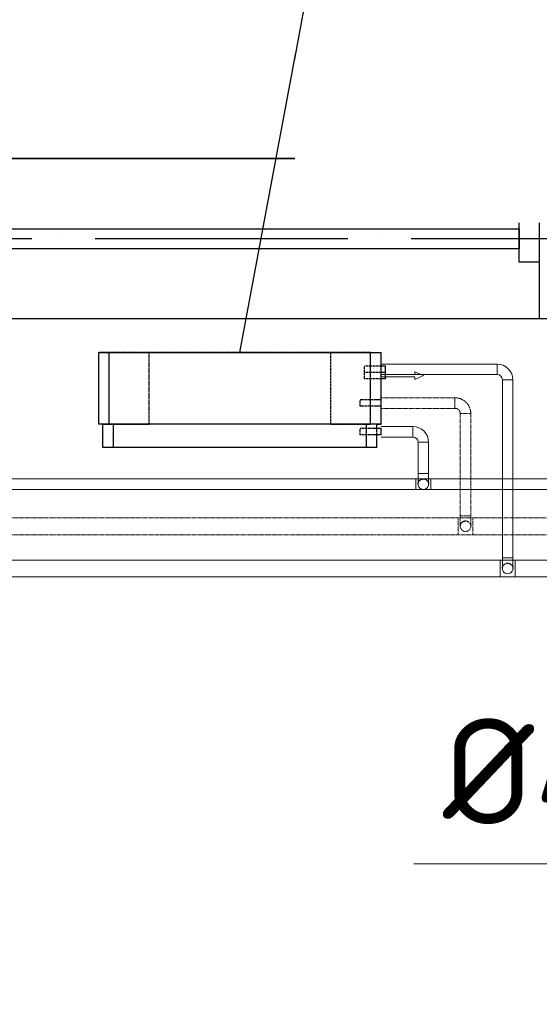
# Model space of a CAD drawing. Header units: millimetres. Extents: x 9824119 to 13672909, y -72394 to 462135.
# Tile 41 of 256: x 10093817 to 10095049, y 23092 to 25426. Entities that reach past the tile are written whole.
import ezdxf
from ezdxf import colors
from ezdxf.entities.mleader import LeaderData, LeaderLine
from ezdxf.math import Vec2, Vec3

# ---------------------------------------------------------------- set-up
doc = ezdxf.new("R2010")
doc.units = ezdxf.units.MM
for name, pattern in [('ACAD_ISO04W100', [30, 24, -3, 0, -3]), ('Hidden', [3, 2, -1]), ('UnderFloor', [7.5, 6, -1.5])]:
    doc.linetypes.add(name, pattern=pattern)
for name, color, linetype in [('1', 7, 'Continuous'), ('MAGI_GENERAL', 7, 'Continuous'), ('PIPE-H1', 7, 'Continuous'), ('PIPE-H1-COMPONENT-', 7, 'Continuous'), ('PIPE-H1-TEXT', 7, 'Continuous')]:
    doc.layers.add(name, color=color, linetype=linetype)
doc.layers.add('Оси', color=1, linetype='ACAD_ISO04W100', lineweight=0)
doc.styles.add('ICOCPEUR', font='isocpeur.ttf')
doc.styles.add('ISO_1.0', font='isocpeur.ttf')
doc.styles.add('ISOCPEUR', font='isocpeui.ttf')
doc.styles.add('СПДС', font='isocpeur.ttf')

# ---------------------------------------------------------------- blocks, each defined once
blk = doc.blocks.new('A$C20AA0F24')
at = {"color": 5}
for points in [[(-1878, 241.4), (-458, 241.4), (-458, 621.4), (-1878, 621.4)], [(-1830.5, 375.9), (-1830.5, 486.9), (-1878, 486.9), (-1878, 375.9)], [(-458, 375.9), (-458, 486.9), (-505.5, 486.9), (-505.5, 375.9)], [(-505.5, 407.7), (-505.5, 455.2), (-1830.5, 455.2), (-1830.5, 407.7)]]:
    blk.add_lwpolyline(points, close=True, dxfattribs=at)
blk = doc.blocks.new('вамавммммммм')
at = {"color": 253, "lineweight": 25}
blk.add_line((1609828.4, 1429207.9), (1574438.4, 1429207.9), dxfattribs=at)
blk.add_lwpolyline([(1582418.4, 1428827.9), (1581028.4, 1428827.9), (1581028.4, 1429207.9), (1582418.4, 1429207.9)], close=True, dxfattribs=at)
at = {"layer": 'Оси', "color": 18, "lineweight": 25, "ltscale": 25, "true_color": 0x000000}
blk.add_line((1609828.4, 1429017.9), (1570469.5, 1429017.9), dxfattribs=at)
at = {"color": 253, "lineweight": 25, "xscale": -1}
blk.add_blockref('A$C20AA0F24', (1579150.3, 1428586.4), dxfattribs=at)
blk = doc.blocks.new('_None')
blk = doc.blocks.new('*U4156')
at = {"layer": 'PIPE-H1-TEXT', "color": 7, "linetype": 'Continuous', "lineweight": 15}
for p, q in [((10096101.4, 24124.9, 12.5), (10096101.4, 23424.9, 12.5)), ((10096101.4, 23424.9, 12.5), (10094751.8, 23424.9, 12.5))]:
    blk.add_line(p, q, dxfattribs=at)
at = {"layer": 'PIPE-H1-TEXT', "color": 1, "linetype": 'Continuous', "lineweight": 15, "style": 'ICOCPEUR'}
blk.add_text('%%c40х6,7', height=250, dxfattribs=at).set_placement((10094820.3, 23519.1, 12.5))
blk = doc.blocks.new('*U4277')
at = {"layer": 'PIPE-H1', "color": 82, "linetype": 'Continuous', "lineweight": 20}
for p, q in [((10094756.6, 24337.1, 12.5), (10094791.6, 24337.1, 12.5)), ((10094756.6, 24312.1, 12.5), (10094791.6, 24312.1, 12.5))]:
    blk.add_line(p, q, dxfattribs=at)
at = {"layer": 'PIPE-H1', "color": 82, "linetype": 'Continuous', "lineweight": 20, "extrusion": (1, 0, 0)}
for centre in [(10094756.6, 24324.6, 12.5), (10094791.6, 24324.6, 12.5)]:
    blk.add_ellipse(centre, major_axis=(0, 12.5), ratio=1, start_param=0, end_param=3.141593, dxfattribs=at)
blk = doc.blocks.new('*U4278')
at = {"layer": 'PIPE-H1', "color": 82, "linetype": 'Continuous', "lineweight": 20}
for p, q in [((10094756.6, 24337.1, 12.5), (10088973.4, 24337.1, 12.5)), ((10094756.6, 24312.1, 12.5), (10088973.4, 24312.1, 12.5))]:
    blk.add_line(p, q, dxfattribs=at)
blk = doc.blocks.new('*U4279')
at = {"layer": 'PIPE-H1', "color": 7, "linetype": 'Continuous', "lineweight": -3}
for p, q in [((10094774.1, 24324.6, 285), (10094774.1, 24324.6, 284)), ((10094774.1, 24324.6, 35), (10094774.1, 24324.6, 34))]:
    blk.add_line(p, q, dxfattribs=at)
blk = doc.blocks.new('*U4280')
at = {"layer": 'PIPE-H1', "color": 82, "linetype": 'Continuous', "lineweight": 20, "extrusion": (0, 1, 0)}
blk.add_ellipse((10094774.1, 24349.6, 560), major_axis=(-12.5, 0), ratio=1, start_param=0, end_param=3.141593, dxfattribs=at)
at = {"layer": 'PIPE-H1', "color": 82, "linetype": 'Continuous', "lineweight": 20, "extrusion": (1, 0, 0)}
for centre in [(10094761.6, 24349.6, 535), (10094786.6, 24349.6, 535)]:
    blk.add_ellipse(centre, major_axis=(0, 0, 25), ratio=1, start_param=0, end_param=1.570796, dxfattribs=at)
at = {"layer": 'PIPE-H1', "color": 1, "linetype": 'UnderFloor', "lineweight": -3, "extrusion": (0, 0, -1)}
blk.add_ellipse((10094774.1, 24324.6, 535), major_axis=(-12.5, 0), ratio=1, start_param=0, end_param=3.141593, dxfattribs=at)
at = {"layer": 'PIPE-H1', "color": 82, "linetype": 'Continuous', "lineweight": 20, "extrusion": (0, 0, -1)}
blk.add_ellipse((10094774.1, 24324.6, 535), major_axis=(12.5, 0), ratio=1, start_param=0, end_param=3.141593, dxfattribs=at)
blk = doc.blocks.new('*U4281')
at = {"layer": 'PIPE-H1', "color": 82, "linetype": 'Continuous', "lineweight": 20}
for p, q in [((10094761.6, 24423.9, 560), (10094761.6, 24349.6, 560)), ((10094786.6, 24423.9, 560), (10094786.6, 24349.6, 560))]:
    blk.add_line(p, q, dxfattribs=at)
blk = doc.blocks.new('*U4282')
at = {"layer": 'PIPE-H1', "color": 82, "linetype": 'Continuous', "lineweight": 20}
for major_axis in [(37.5, 0), (12.5, 0)]:
    blk.add_ellipse((10094749.1, 24423.9, 560), major_axis=major_axis, ratio=1, start_param=0, end_param=1.570796, dxfattribs=at)
at = {"layer": 'PIPE-H1', "color": 82, "linetype": 'Continuous', "lineweight": 20, "extrusion": (-1, 0, 0)}
blk.add_ellipse((10094749.1, 24448.9, 560), major_axis=(0, -12.5), ratio=1, start_param=0, end_param=3.141593, dxfattribs=at)
at = {"layer": 'PIPE-H1', "color": 82, "linetype": 'Continuous', "lineweight": 20, "extrusion": (0, -1, 0)}
blk.add_ellipse((10094774.1, 24423.9, 560), major_axis=(12.5, 0), ratio=1, start_param=0, end_param=3.141593, dxfattribs=at)
blk = doc.blocks.new('*U4283')
at = {"layer": 'PIPE-H1', "color": 82, "linetype": 'Continuous', "lineweight": 20}
for p, q in [((10094674.1, 24461.4, 560), (10094749.1, 24461.4, 560)), ((10094674.1, 24436.4, 560), (10094749.1, 24436.4, 560))]:
    blk.add_line(p, q, dxfattribs=at)
blk = doc.blocks.new('*U4285')
at = {"layer": 'PIPE-H1', "color": 82, "linetype": 'Continuous', "lineweight": 20}
for p, q in [((10097566.6, 24337.1, 12.5), (10094791.6, 24337.1, 12.5)), ((10097566.6, 24312.1, 12.5), (10094791.6, 24312.1, 12.5))]:
    blk.add_line(p, q, dxfattribs=at)
blk = doc.blocks.new('*U4454')
at = {"layer": 'PIPE-H1', "color": 5, "linetype": 'Hidden', "lineweight": 20}
for p, q in [((10097666.6, 24244.9, 12.5), (10094891.6, 24244.9, 12.5)), ((10097666.6, 24204.9, 12.5), (10094891.6, 24204.9, 12.5))]:
    blk.add_line(p, q, dxfattribs=at)
blk = doc.blocks.new('*U4461')
at = {"layer": 'PIPE-H1', "color": 1, "linetype": 'Continuous', "lineweight": 20}
for p, q in [((10097766.6, 24144.9, 12.5), (10094991.6, 24144.9, 12.5)), ((10097766.6, 24104.9, 12.5), (10094991.6, 24104.9, 12.5))]:
    blk.add_line(p, q, dxfattribs=at)
blk = doc.blocks.new('*U4467')
at = {"layer": 'PIPE-H1', "color": 5, "linetype": 'Hidden', "lineweight": 20}
for p, q in [((10094856.6, 24244.9, 12.5), (10094891.6, 24244.9, 12.5)), ((10094856.6, 24204.9, 12.5), (10094891.6, 24204.9, 12.5))]:
    blk.add_line(p, q, dxfattribs=at)
at = {"layer": 'PIPE-H1', "color": 5, "linetype": 'Hidden', "lineweight": 20, "extrusion": (1, 0, 0)}
for centre in [(10094856.6, 24224.9, 12.5), (10094891.6, 24224.9, 12.5)]:
    blk.add_ellipse(centre, major_axis=(0, 20), ratio=1, start_param=0, end_param=3.141593, dxfattribs=at)
blk = doc.blocks.new('*U4468')
at = {"layer": 'PIPE-H1', "color": 5, "linetype": 'Hidden', "lineweight": 20}
for p, q in [((10094856.6, 24244.9, 12.5), (10089437.3, 24244.9, 12.5)), ((10094856.6, 24204.9, 12.5), (10089437.3, 24204.9, 12.5))]:
    blk.add_line(p, q, dxfattribs=at)
blk = doc.blocks.new('*U4469')
at = {"layer": 'PIPE-H1', "color": 7, "linetype": 'Continuous', "lineweight": -3}
for p, q in [((10094874.1, 24224.9, 300), (10094874.1, 24224.9, 299)), ((10094874.1, 24224.9, 50), (10094874.1, 24224.9, 49))]:
    blk.add_line(p, q, dxfattribs=at)
blk = doc.blocks.new('*U4470')
at = {"layer": 'PIPE-H1', "color": 5, "linetype": 'Hidden', "lineweight": 20, "extrusion": (0, 1, 0)}
blk.add_ellipse((10094874.1, 24249.9, 575), major_axis=(-12.5, 0), ratio=1, start_param=0, end_param=3.141593, dxfattribs=at)
at = {"layer": 'PIPE-H1', "color": 5, "linetype": 'Hidden', "lineweight": 20, "extrusion": (1, 0, 0)}
for centre in [(10094861.6, 24249.9, 550), (10094886.6, 24249.9, 550)]:
    blk.add_ellipse(centre, major_axis=(0, 0, 25), ratio=1, start_param=0, end_param=1.570796, dxfattribs=at)
at = {"layer": 'PIPE-H1', "color": 1, "linetype": 'UnderFloor', "lineweight": -3, "extrusion": (0, 0, -1)}
blk.add_ellipse((10094874.1, 24224.9, 550), major_axis=(-12.5, 0), ratio=1, start_param=0, end_param=3.141593, dxfattribs=at)
at = {"layer": 'PIPE-H1', "color": 5, "linetype": 'Hidden', "lineweight": 20, "extrusion": (0, 0, -1)}
blk.add_ellipse((10094874.1, 24224.9, 550), major_axis=(12.5, 0), ratio=1, start_param=0, end_param=3.141593, dxfattribs=at)
blk = doc.blocks.new('*U4471')
at = {"layer": 'PIPE-H1', "color": 5, "linetype": 'Hidden', "lineweight": 20}
for p, q in [((10094861.6, 24491.9, 575), (10094861.6, 24249.9, 575)), ((10094886.6, 24491.9, 575), (10094886.6, 24249.9, 575))]:
    blk.add_line(p, q, dxfattribs=at)
blk = doc.blocks.new('*U4472')
at = {"layer": 'PIPE-H1', "color": 5, "linetype": 'Hidden', "lineweight": 20}
for major_axis in [(37.5, 0), (12.5, 0)]:
    blk.add_ellipse((10094849.1, 24491.9, 575), major_axis=major_axis, ratio=1, start_param=0, end_param=1.570796, dxfattribs=at)
at = {"layer": 'PIPE-H1', "color": 5, "linetype": 'Hidden', "lineweight": 20, "extrusion": (-1, 0, 0)}
blk.add_ellipse((10094849.1, 24516.9, 575), major_axis=(0, -12.5), ratio=1, start_param=0, end_param=3.141593, dxfattribs=at)
at = {"layer": 'PIPE-H1', "color": 5, "linetype": 'Hidden', "lineweight": 20, "extrusion": (0, -1, 0)}
blk.add_ellipse((10094874.1, 24491.9, 575), major_axis=(12.5, 0), ratio=1, start_param=0, end_param=3.141593, dxfattribs=at)
blk = doc.blocks.new('*U4473')
at = {"layer": 'PIPE-H1', "color": 5, "linetype": 'Hidden', "lineweight": 20}
for p, q in [((10094674.1, 24529.4, 575), (10094849.1, 24529.4, 575)), ((10094674.1, 24504.4, 575), (10094849.1, 24504.4, 575))]:
    blk.add_line(p, q, dxfattribs=at)
blk = doc.blocks.new('*U4474')
at = {"layer": 'PIPE-H1', "color": 1, "linetype": 'Continuous', "lineweight": 20}
for p, q in [((10094956.6, 24144.9, 12.5), (10094991.6, 24144.9, 12.5)), ((10094956.6, 24104.9, 12.5), (10094991.6, 24104.9, 12.5))]:
    blk.add_line(p, q, dxfattribs=at)
at = {"layer": 'PIPE-H1', "color": 1, "linetype": 'Continuous', "lineweight": 20, "extrusion": (1, 0, 0)}
for centre in [(10094956.6, 24124.9, 12.5), (10094991.6, 24124.9, 12.5)]:
    blk.add_ellipse(centre, major_axis=(0, 20), ratio=1, start_param=0, end_param=3.141593, dxfattribs=at)
blk = doc.blocks.new('*U4475')
at = {"layer": 'PIPE-H1', "color": 1, "linetype": 'Continuous', "lineweight": 20}
for p, q in [((10094956.6, 24144.9, 12.5), (10090523.3, 24144.9, 12.5)), ((10094956.6, 24104.9, 12.5), (10090523.3, 24104.9, 12.5))]:
    blk.add_line(p, q, dxfattribs=at)
blk = doc.blocks.new('*U4476')
at = {"layer": 'PIPE-H1', "color": 7, "linetype": 'Continuous', "lineweight": -3}
blk.add_line((10094974.1, 24124.9, 146), (10094974.1, 24124.9, 145), dxfattribs=at)
blk = doc.blocks.new('*U4477')
at = {"layer": 'PIPE-H1', "color": 1, "linetype": 'Continuous', "lineweight": 20, "extrusion": (0, 1, 0)}
blk.add_ellipse((10094974.1, 24149.9, 421), major_axis=(-12.5, 0), ratio=1, start_param=0, end_param=3.141593, dxfattribs=at)
at = {"layer": 'PIPE-H1', "color": 1, "linetype": 'Continuous', "lineweight": 20, "extrusion": (1, 0, 0)}
for centre in [(10094961.6, 24149.9, 396), (10094986.6, 24149.9, 396)]:
    blk.add_ellipse(centre, major_axis=(0, 0, 25), ratio=1, start_param=0, end_param=1.570796, dxfattribs=at)
at = {"layer": 'PIPE-H1', "color": 1, "linetype": 'UnderFloor', "lineweight": -3, "extrusion": (0, 0, -1)}
blk.add_ellipse((10094974.1, 24124.9, 396), major_axis=(-12.5, 0), ratio=1, start_param=0, end_param=3.141593, dxfattribs=at)
at = {"layer": 'PIPE-H1', "color": 1, "linetype": 'Continuous', "lineweight": 20, "extrusion": (0, 0, -1)}
blk.add_ellipse((10094974.1, 24124.9, 396), major_axis=(12.5, 0), ratio=1, start_param=0, end_param=3.141593, dxfattribs=at)
blk = doc.blocks.new('*U4478')
at = {"layer": 'PIPE-H1', "color": 1, "linetype": 'Continuous', "lineweight": 20}
for p, q in [((10094961.6, 24571.9, 421), (10094961.6, 24149.9, 421)), ((10094986.6, 24571.9, 421), (10094986.6, 24149.9, 421))]:
    blk.add_line(p, q, dxfattribs=at)
blk = doc.blocks.new('*U4479')
at = {"layer": 'PIPE-H1', "color": 1, "linetype": 'Continuous', "lineweight": 20}
for major_axis in [(37.5, 0), (12.5, 0)]:
    blk.add_ellipse((10094949.1, 24571.9, 421), major_axis=major_axis, ratio=1, start_param=0, end_param=1.570796, dxfattribs=at)
at = {"layer": 'PIPE-H1', "color": 1, "linetype": 'Continuous', "lineweight": 20, "extrusion": (-1, 0, 0)}
blk.add_ellipse((10094949.1, 24596.9, 421), major_axis=(0, -12.5), ratio=1, start_param=0, end_param=3.141593, dxfattribs=at)
at = {"layer": 'PIPE-H1', "color": 1, "linetype": 'Continuous', "lineweight": 20, "extrusion": (0, -1, 0)}
blk.add_ellipse((10094974.1, 24571.9, 421), major_axis=(12.5, 0), ratio=1, start_param=0, end_param=3.141593, dxfattribs=at)
blk = doc.blocks.new('*U4480')
at = {"layer": 'PIPE-H1', "color": 1, "linetype": 'Continuous', "lineweight": 20}
for p, q in [((10094674.1, 24609.4, 421), (10094949.1, 24609.4, 421)), ((10094674.1, 24584.4, 421), (10094949.1, 24584.4, 421))]:
    blk.add_line(p, q, dxfattribs=at)
blk = doc.blocks.new('*U4672')
at = {"layer": 'PIPE-H1-COMPONENT-', "color": 7, "linetype": 'Continuous', "lineweight": -3}
blk.add_line((10094674.1, 24596.9, 421), (10094674.1, 24596.9, 420), dxfattribs=at)
blk = doc.blocks.new('*U4673')
at = {"layer": 'PIPE-H1-COMPONENT-', "color": 11, "linetype": 'Continuous', "lineweight": 20}
for p, q in [((10094754.1, 24584.9, 360), (10094674.1, 24584.9, 360)), ((10094674.1, 24584.9, 360), (10094674.1, 24578.9, 360)), ((10094674.1, 24578.9, 360), (10094754.1, 24578.9, 360)), ((10094774.1, 24581.9, 360), (10094754.1, 24590.9, 360)), ((10094754.1, 24590.9, 360), (10094754.1, 24584.9, 360)), ((10094754.1, 24572.9, 360), (10094774.1, 24581.9, 360)), ((10094754.1, 24578.9, 360), (10094754.1, 24572.9, 360))]:
    blk.add_line(p, q, dxfattribs=at)
at = {"layer": 'PIPE-H1-COMPONENT-', "color": 11, "linetype": 'Continuous', "lineweight": 20, "extrusion": (1, 0, 0)}
blk.add_circle((24581.9, 360, 10094674.1), 7.5, dxfattribs=at)
blk = doc.blocks.new('*U4674')
at = {"layer": 'MAGI_GENERAL', "color": 1, "linetype": 'UnderFloor', "lineweight": -3}
for p, q in [((10094124.1, 24636.9, 100), (10094004.1, 24636.9, 100)), ((10094004.1, 24636.9, 100), (10094004.1, 24636.9)), ((10094649.1, 24636.9, 100), (10094004.1, 24636.9, 100)), ((10094004.1, 24636.9, 100), (10094004.1, 24636.9, 535.5)), ((10094124.1, 24466.9, 100), (10094124.1, 24636.9, 100)), ((10094124.1, 24636.9, 100), (10094124.1, 24636.9)), ((10094554.1, 24636.9, 100), (10094554.1, 24466.9, 100)), ((10094649.1, 24636.9, 100), (10094554.1, 24636.9, 100)), ((10094554.1, 24636.9, 100), (10094554.1, 24636.9)), ((10094674.1, 24574.4, 100), (10094674.1, 24636.9, 100)), ((10094674.1, 24636.9, 100), (10094674.1, 24636.9)), ((10094674.1, 24636.9, 535.5), (10094674.1, 24636.9, 100)), ((10094674.1, 24574.4, 100), (10094674.1, 24636.9, 100)), ((10094674.1, 24604.4, 421), (10094634.1, 24604.4, 421)), ((10094674.1, 24589.4, 421), (10094634.1, 24589.4, 421)), ((10094674.1, 24574.4, 360), (10094634.1, 24574.4, 360)), ((10094663.7, 24524.4, 575), (10094624.1, 24524.4, 575)), ((10094663.7, 24509.4, 575), (10094624.1, 24509.4, 575)), ((10094674.1, 24509.4, 100), (10094674.1, 24524.4, 100)), ((10094674.1, 24509.4, 535.5), (10094674.1, 24524.4, 535.5)), ((10094674.1, 24509.4, 100), (10094674.1, 24524.4, 100)), ((10094004.1, 24466.9, 100), (10094004.1, 24466.9)), ((10094004.1, 24466.9, 535.5), (10094004.1, 24466.9, 100)), ((10094639.1, 24466.9, 100), (10094014.1, 24466.9, 100)), ((10094014.1, 24466.9, 100), (10094014.1, 24466.9, 535.5)), ((10094014.1, 24466.9, 535.5), (10094029.1, 24466.9, 586.2)), ((10094014.1, 24466.9, 100), (10094124.1, 24466.9, 100)), ((10094014.1, 24466.9, 100), (10094039.1, 24466.9, 100)), ((10094124.1, 24466.9, 100), (10094124.1, 24466.9)), ((10094554.1, 24466.9, 100), (10094639.1, 24466.9, 100)), ((10094554.1, 24466.9, 100), (10094554.1, 24466.9)), ((10094639.1, 24466.9, 620), (10094649.1, 24466.9, 586.2)), ((10094664.1, 24466.9, 535.5), (10094664.1, 24466.9, 100)), ((10094664.1, 24441.4, 100), (10094664.1, 24466.9, 100)), ((10094664.1, 24466.9, 100), (10094674.1, 24466.9, 100)), ((10094664.1, 24466.9, 100), (10094674.1, 24466.9, 100)), ((10094674.1, 24466.9, 100), (10094674.1, 24466.9)), ((10094674.1, 24466.9, 100), (10094674.1, 24466.9, 535.5)), ((10094656.9, 24456.4, 560), (10094624.1, 24456.4, 560)), ((10094656.9, 24441.4, 560), (10094624.1, 24441.4, 560)), ((10094664.1, 24441.4, 535.5), (10094664.1, 24456.4, 535.5)), ((10094014.1, 24411.9, 535.5), (10094014.1, 24411.9, 100)), ((10094664.1, 24411.9, 100), (10094664.1, 24411.9, 535.5))]:
    blk.add_line(p, q, dxfattribs=at)
at = {"layer": 'MAGI_GENERAL', "color": 7, "linetype": 'Continuous', "lineweight": -3}
for p, q in [((10094004.1, 24466.9, 535.5), (10094004.1, 24636.9, 535.5)), ((10094004.1, 24636.9, 535.5), (10094029.1, 24636.9, 630)), ((10094029.1, 24466.9, 630), (10094029.1, 24636.9, 630)), ((10094029.1, 24636.9, 630), (10094649.1, 24636.9, 630)), ((10094649.1, 24466.9, 630), (10094649.1, 24636.9, 630)), ((10094649.1, 24636.9, 630), (10094674.1, 24636.9, 535.5)), ((10094674.1, 24524.4, 535.5), (10094674.1, 24636.9, 535.5)), ((10094684.1, 24604.4, 421), (10094674.1, 24604.4, 421)), ((10094684.1, 24589.4, 421), (10094674.1, 24589.4, 421)), ((10094684.1, 24574.4, 360), (10094674.1, 24574.4, 360)), ((10094674.1, 24524.4, 575), (10094663.7, 24524.4, 575)), ((10094674.1, 24509.4, 575), (10094663.7, 24509.4, 575)), ((10094674.1, 24466.9, 535.5), (10094674.1, 24509.4, 535.5)), ((10094029.1, 24466.9, 630), (10094004.1, 24466.9, 535.5)), ((10094014.1, 24411.9, 535.5), (10094014.1, 24466.9, 535.5)), ((10094649.1, 24466.9, 630), (10094029.1, 24466.9, 630)), ((10094039.1, 24411.9, 620), (10094039.1, 24466.9, 620)), ((10094639.1, 24411.9, 620), (10094639.1, 24466.9, 620)), ((10094674.1, 24466.9, 535.5), (10094649.1, 24466.9, 630)), ((10094664.1, 24456.4, 535.5), (10094664.1, 24466.9, 535.5)), ((10094674.1, 24456.4, 560), (10094656.9, 24456.4, 560)), ((10094674.1, 24441.4, 560), (10094656.9, 24441.4, 560)), ((10094664.1, 24411.9, 535.5), (10094664.1, 24441.4, 535.5)), ((10094039.1, 24411.9, 620), (10094014.1, 24411.9, 535.5)), ((10094639.1, 24411.9, 620), (10094039.1, 24411.9, 620)), ((10094664.1, 24411.9, 535.5), (10094639.1, 24411.9, 620))]:
    blk.add_line(p, q, dxfattribs=at)
at = {"layer": 'MAGI_GENERAL', "color": 1, "linetype": 'UnderFloor', "lineweight": -3, "extrusion": (-1, 0, 0)}
for centre in [(10094634.1, 24596.9, 421), (10094634.1, 24581.9, 360), (10094624.1, 24516.9, 575), (10094624.1, 24448.9, 560)]:
    blk.add_ellipse(centre, major_axis=(0, -7.5), ratio=1, start_param=0, end_param=3.141593, dxfattribs=at)
at = {"layer": 'MAGI_GENERAL', "color": 7, "linetype": 'Continuous', "lineweight": -3, "extrusion": (-1, 0, 0)}
for centre in [(10094684.1, 24596.9, 421), (10094684.1, 24581.9, 360), (10094674.1, 24516.9, 575), (10094674.1, 24448.9, 560)]:
    blk.add_ellipse(centre, major_axis=(0, -7.5), ratio=1, start_param=0, end_param=3.141593, dxfattribs=at)

msp = doc.modelspace()

# ---------------------------------------------------------------- block references
msp.add_blockref('вамавммммммм', (8514020.8, -1404111.5))
at = {"layer": 'PIPE-H1'}
for name in ['*U4480', '*U4479', '*U4478', '*U4473', '*U4472', '*U4471', '*U4283', '*U4282', '*U4281', '*U4280', '*U4278', '*U4277', '*U4279', '*U4285', '*U4470', '*U4468', '*U4467', '*U4469', '*U4454', '*U4475', '*U4474', '*U4477', '*U4461', '*U4476']:
    msp.add_blockref(name, (0, 0), dxfattribs=at)
at = {"layer": 'PIPE-H1-COMPONENT-'}
for name in ['*U4672', '*U4673']:
    msp.add_blockref(name, (0, 0), dxfattribs=at)
at = {"layer": 'PIPE-H1-TEXT'}
msp.add_blockref('*U4156', (0, 0), dxfattribs=at)

# ---------------------------------------------------------------- next in the draw order: leaders
at = {"color": 5, "lineweight": 25, "ltscale": 15}
ml = msp.add_multileader_mtext('Standard', dxfattribs=at)
ml.set_content('{\\fGOST Common|b0|i0|c204|p34;\\W0.9;\\C256;Фанкойл напольный Qx=1,6kBm Qm=2,1kBm}', color=14, style='СПДС')
ml.set_leader_properties()
ml.set_arrow_properties(name='NONE')
ml.build(insert=Vec2(0, 0))
ml.multileader.update_dxf_attribs({"text_left_attachment_type": 6, "text_right_attachment_type": 6, "dogleg_length": 0.36, "arrow_head_size": 100})
ctx = ml.context
ctx.base_point, ctx.char_height, ctx.arrow_head_size, ctx.plane_origin = Vec3(10094614.6, 26110.7, 630), 220, 100, Vec3(10084127.3, 39331.8, 630)
ctx.left_attachment, ctx.right_attachment, ctx.text_align_type = 6, 6, 1
notes = []
notes.append((ctx, [(1, (1, 1, 0), (10094614.3, 26110.7, 630), (1, 0), 0.36, [(1, [(10094339.1, 24636.9, 630)], 0, [])])]))
ctx.mtext.insert, ctx.mtext.width, ctx.mtext.defined_height, ctx.mtext.alignment, ctx.mtext.flow_direction = Vec3(10095798.9, 26374.7, 630), 2438.932, 630, 2, 5
ctx.mtext.has_bg_fill, ctx.mtext.bg_color, ctx.mtext.bg_scale_factor, ctx.mtext.bg_transparency, ctx.mtext.use_window_bg_color = 1, -1027028792, 1.5, 0, 1
for ctx, leaders in notes:
    for number, flags, end, landing, length, lines in leaders:
        leader = LeaderData()
        leader.index, (leader.has_last_leader_line, leader.has_dogleg_vector, leader.attachment_direction) = number, flags
        leader.last_leader_point, leader.dogleg_vector, leader.dogleg_length = Vec3(end), Vec3(landing), length
        for number, points, colour, breaks in lines:
            line = LeaderLine()
            line.index, line.vertices, line.color, line.breaks = number, Vec3.list(points), colors.encode_raw_color(colour), breaks
            leader.lines.append(line)
        ctx.leaders.append(leader)

# ---------------------------------------------------------------- next in the draw order: block references
at = {"layer": 'MAGI_GENERAL'}
msp.add_blockref('*U4674', (0, 0), dxfattribs=at)

# ---------------------------------------------------------------- next in the draw order: texts
at = {"char_height": 300, "attachment_point": 1, "style": 'ISOCPEUR'}
for s, insert, width in [('\\pi13638.10589;{\\fISOCPEUR|b0|i0|c204|p34;\\H1.66667x;\\L\\C7;\\P\\pi10874.35036;\\H1.1x;Общие указания\\l\\P\\pi13638.10589;\\P\\pi-900,l1200,t1200;\\H0.72727x;1.^IПроект выполнен на основании задания заказчика и задания на проектирование архитектурно-строительных чертежей.\\P2.^IПроект соответствует действующим нормам :\\P\\pl900,t900;\\fSymbol|b0|i0|c2|p18;·^I\\fISOCPEUR|b0|i0|c204|p34;КМК 2. 04.05-97* "Отопление, вентиляция и кондиционирование воздуха".\\P\\fSymbol|b0|i0|c2|p18;·^I\\fISOCPEUR|b0|i0|c204|p34;ШНК 2.08.02-09* "Общественные здания и сооружение" \\P\\fSymbol|b0|i0|c2|p18;·^I\\fISOCPEUR|b0|i0|c204|p34;КМК 2.01.01-94 "Климатические и физико-геологические данные для проектирования".\\P\\fSymbol|b0|i0|c2|p18;·^I\\fISOCPEUR|b0|i0|c204|p34;КМК 2.01.04-97* "Строительная теплотехника".\\P\\fSymbol|b0|i0|c2|p18;·^I\\fISOCPEUR|b0|i0|c204|p34;ГОСТ 21.602-2003 "Правила выполнения рабочей документации отопления, вентиляции и кондиционирования".\\P\\fSymbol|b0|i0|c2|p18;·^I\\fISOCPEUR|b0|i0|c204|p34;ШНК \\fISOCPEUR|b0|i0|c186|p34;2.01.02-04\\fISOCPEUR|b0|i0|c204|p34; - \\fISOCPEUR|b0|i0|c186|p34;"\\fISOCPEUR|b0|i0|c204|p34;Пожарная безопасность зданий и сооружений\\fISOCPEUR|b0|i0|c186|p34;"\\fISOCPEUR|b0|i0|c204|p34;;\\P\\pl1200,t1200;3.^I  Расчетные параметры наружного воздуха для проектирования отопления, вентиляции и кондиционирования воздуха приняты по КМК 2.01.01-94.\\P\\pi-300,l300,tz;      Для проектирования отопления, вентиляции и кондиционирования воздуха: \\P\\pl1500,t1500;-^IХолодный  период  года Тн\\fISOCPEUR|b0|i0|c186|p34;=-14.0°C\\fISOCPEUR|b0|i0|c204|p34;; I=-12,4 кДж/кг (Парам. Б);\\P-^IТеплый  период  года Тн=33°C; I=55,7 кДж/кг  (Парам. А);\\P-^IТеплый  период  года Тн=37,5°C; I=65,2 кДж/кг (Парам. Б);\\P-^IСкорость ветра  - V=1,6 м/сек - холодный период;\\P-^IСкорость ветра  - V=1,9 м/сек - теплый  период;\\P-^IПродолжительность отопительного периода  Zот.пер.=129суток;\\P-^IСредняя температура отопительного периода  tот.пер.=2,7°C;\\P-^IБарометрическое давление в районе строительства Рбар=950 Гпа.\\P\\pi600,l0,tz;\\P\\pi11458.1097;\\LТЕПЛОСНАБЖЕНИЕ\\P\\pi13638.10589;\\l\\P\\pi0;\\C0;В качестве источника тепла выбран установленный во дворе здания тепловой насос, рассчитанный на работу в температурном режиме 40–30 °C.^J^JСистема отопления спроектирована как двухтрубная, в ней используются напольный фанкойл.\\P^JОсновным источником тепла является тепловой насос. \\P^JОсновное охлаждение осуществляется с помощью\\Pтепловых насосов. Для отвода конденсата, образующегося в фанкойлах, предусмотрены дренажные трубы. Основные водосточные и обратные трубы выполнены из полипропилена. \\P\\pi600;^JОсновные подающие и обратные трубы выполнены из полипропилена. Слив воды из системы осуществляется через регулировочный узел. Для снижения теплопотерь через трубы выполнены работы по теплоизоляции.\\C7; \\P\\pi12278.10827;\\LОТОПЛЕНИЕ\\l\\P\\pi0;  Для достижения  комфортных условий в зимнее время и компенсации теплопотерь в помещениях установлены \\C0;фанкойл\\C7;ы обеспечивающие в помещениях нормируемую температуру воздуха:\\P\\pi-300,l1500,t1500;-^IКабинет врача +20°C.\\P-^IЗал       +22°C.\\P-^IФизиотерапия     +21°C.\\P\\pi0,l0,tz;   На каждом приборе предусматривается устанавка термостатического клапана и запорного крана. Рекомендуется применить трубопроводы стабильные полипропиленовые. Система теплоснабжения \\C0;фанкойл\\C7;ов двухтрубная с принудительной циркуляцией, горизонтальная. Удаление воздуха осуществляется из воздухоспускных кранов установленных в \\C0;фанкойл\\C7;ах. Все монтажные и наладочные работы проводить в соответствии с нормативными документами и инструкциям фирм-изготовителя.}', (9986122.2, 27067.1), 27276.212), ('{\\fISOCPEUR|b0|i0|c204|p34;\\C7;^I\\A1;\\L\\P\\pi10515.36534;\\H1.33333x;ВЕНТИЛЯЦИЯ\\P\\pi0;\\l^IВ здании предусмотрена приточно-вытяжная вентиляция с естественным и \\Pмеханическим побуждением, для функционально различных и конструктивно раздельных групп \\Pпомещений.   ^I  \\P^IТакже предусматривается естественная вентиляция с удалением и поступлением воздуха через окна и двери.\\P^IУдаление воздуха из помещений производится с помощью вытяжных решеток.\\P^IМатериал воздуховодов - тонколистовая оцинкованная сталь по ГОСТ 14918-80.\\P^IВоздуховоды систем вытяжной вентиляции выполняются класса "Н" (нормально плотный).\\P^IМонтаж систем вентиляции выполнить в соответствии с \\A0;КМК 3.05.01.-9\\A1;7\\P\\A0;\\L\\P\\pi12075.36144;\\P\\pi7995.37164;ПРИМЕЧАНИЯ (ТЕПЛОСНАБЖЕНИЕ)\\P\\pi-900,l900,t900;\\l1.^IЧертеж читать совместно со спецификацией и с другими разделами проекта.\\P2.^IМонтаж оборудования и трубопроводов производить в соответствии с местными \\P\\pi0;действующими нормами и правилами, и требованиями завода-изготовителя оборудования.\\P\\pi-900;3.^IТрубопроводы системы теплоснабжения радиаторов приняты полипропиленовыми.\\P4.^IНа планах и схемах указаны наружный диаметр и толщина стенки полипропиленовых \\P\\pi0;трубопроводов.\\P\\pi-900;5.^IПриборы и трубопроводы нанесены условно.\\P6.^IУклон трубопроводов выполнить согласно схемам в сторону ближайшего вертикального \\P\\pi0;стояка.\\P\\pi-900;7.^IВсе отметки указаны от уровня пола этажа. \\P8.^IКрепить трубу в штробе каждые 2 метра.\\P9.^IТрубопроводы отопления, прокладываемые в полу покрыть трубчатой тепловой изоляцией \\P\\pi0;из вспученного полителена "Isocom" толщиной 9 мм.\\P\\pi-900;10.^IДиаметры запорно-регулирующей арматуры и фильтров соответствуют диаметру \\P\\pi0;трубопроводов, если не указано иное.\\P\\pi3390,l600,tz;\\P\\pi5455.37799,l0;\\LПРИМЕЧАНИЯ (ВЕНТИЛЯЦИЯ И КОНДИЦИОНИРОВАНИЕ)\\l\\P\\pi-900,l900,t900;1.^IВентиляционные системы показаны условно.\\P2.^IЧертеж читать совместно со спецификацией и остальными разделами проекта \\P3.^IВсе неплотности при пересечении инженерными коммуникациями огнестойких стен, \\P\\pi0;перекрытий и перегородок заделать материалами, соответствующими по степени \\Pогнестойкости пересекаемым ограждениям.\\P\\pi-900;4.^IВ сан-узлах двери не оборудованные переточными решетками, предусмотреть с \\P\\pi0;подрезкой дверного полотна, высота щели не менее 20 мм. Если конструкция дверей не \\Pпозволяет предусмотреть щели в нижней части, то необходимо выполнить установку \\Pжалюзийной решетки в нижней половине двери.\\P\\pi-900;5.^IРазместить все приборы для измерения температуры, давления и скорости потока в \\P\\pi0;доступных местах с прямыми секциями труб или воздуховодов наверху или внизу, \\Pсогласно рекомендациям завода изготовителя для точности показаний.\\P\\pi-900;6.^IУстановить расположение диффузоров, отдушин и вентиляционных решеток согласно \\P\\pi0;архитектурным планам потолка, освещения и другим деталям/узлам потолка и \\Pвыполнить незначительные изменения для обеспечения соответствия.\\P\\pi-900;7.^IМонтаж оборудования выполнить в соответствии с местными нормами и правилами, а \\P\\pi0;так же требованиями завода-изготовителя оборудования \\P\\pi-900;8.^IВсе отметки оборудований даны от пола этажа.\\P}', (10015733.6, 26003.4), 24350.724)]:
    msp.add_mtext(s, dxfattribs=dict(at, insert=insert, width=width))
at = {"layer": '1', "lineweight": 20, "ltscale": 50, "char_height": 350, "attachment_point": 1, "style": 'ISO_1.0'}
for s, width, insert in [('\\pi34.26258;{\\W0.8;Обозна\\P\\pi153.26258;чение \\P\\pi-322.73742;параметра}', 1230.525, (10058370.2, 25844.8)), ('\\pi786.44418;Наименование расчетного параметра', 9937.888, (10047177.2, 25279.7))]:
    msp.add_mtext_dynamic_manual_height_columns(s, width=width, gutter_width=1750, heights=[0], dxfattribs=dict(at, insert=insert))

doc.saveas('drawing.dxf')
